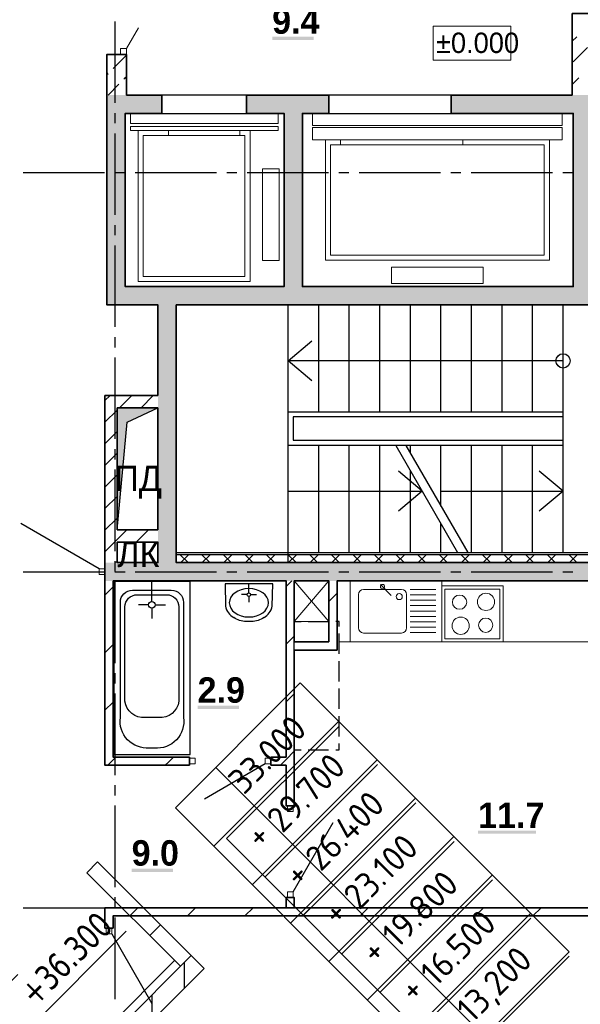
# Model space of a CAD drawing. Header units: millimetres. Extents: x 259029 to 2494469, y -731578 to -57567.
# Tile 188 of 252: x 468628 to 474135, y -585595 to -575927. Entities that reach past the tile are written whole.
import ezdxf
from ezdxf import colors
from ezdxf.entities.mleader import LeaderData, LeaderLine
from ezdxf.math import Vec2, Vec3

# ---------------------------------------------------------------- set-up
doc = ezdxf.new("R2010")
doc.units = ezdxf.units.MM
doc.layers.get('Defpoints').update_dxf_attribs({"color": 140})
for name, color, linetype in [('PDF _Геометрия', 7, 'Continuous'), ('PDF _Сплошная заливка', 7, 'Continuous'), ('PDF _Текст', 7, 'Continuous')]:
    doc.layers.add(name, color=color, linetype=linetype)
for name, color, linetype, lineweight in [('RAZMER', 100, 'Continuous', 15), ('Standard', 7, 'Continuous', 25), ('АС-Таблицы', 7, 'Continuous', 20), ('Выноски', 20, 'Continuous', 20), ('Общий01', 7, 'Continuous', 13), ('РАЗРЕЗЫ', 10, 'Continuous', 60), ('Символы 0.20', 1, 'Continuous', 20), ('Стена', 7, 'Continuous', 50), ('Стена_ бетон несущ.', 253, 'Continuous', 70)]:
    doc.layers.add(name, color=color, linetype=linetype, lineweight=lineweight)
doc.styles.add('PDF Century Gothic', font='GOTHIC.TTF')
doc.styles.add('PDF Century Gothic Bold', font='GOTHICB.TTF')
doc.styles.add('TAHOMA', font='tahoma.ttf')
doc.styles.add('ГОСТ', font='GOST_Common.ttf')

# ---------------------------------------------------------------- blocks, each defined once
blk = doc.blocks.new('_None')
blk = doc.blocks.new('*T399')
at = {"layer": 'Defpoints', "color": 8, "linetype": 'ByBlock', "lineweight": 0, "transparency": 16777216}
for p, q in [((0, 0), (1734.3, 0)), ((0, 0), (0, -3733.3)), ((561.2, 0), (561.2, -3733.3)), ((1734.3, 0), (1734.3, -3733.3)), ((0, -533.3), (1734.3, -533.3)), ((0, -1066.7), (1734.3, -1066.7)), ((0, -1600), (1734.3, -1600)), ((0, -2133.3), (1734.3, -2133.3)), ((0, -2666.7), (1734.3, -2666.7)), ((0, -3200), (1734.3, -3200)), ((0, -3733.3), (1734.3, -3733.3))]:
    blk.add_line(p, q, dxfattribs=at)
at = {"layer": 'АС-Таблицы', "color": 0, "transparency": 16777216, "char_height": 250, "style": 'ГОСТ'}
for s, insert, width, attachment_point in [('33.000', (561.2, -266.7), 1173.087, 4), ('+', (461.2, -633.3), 361.223, 3), ('29.700', (561.2, -800), 1173.087, 4), ('+', (461.2, -1166.7), 361.223, 3), ('26.400', (561.2, -1333.3), 1173.087, 4), ('+', (461.2, -1700), 361.223, 3), ('23.100', (561.2, -1866.7), 1173.087, 4), ('+', (461.2, -2233.3), 361.223, 3), ('19.800', (561.2, -2400), 1173.087, 4), ('16.500', (561.2, -2933.3), 1173.087, 4), ('+', (461.2, -2766.7), 361.223, 3), ('+', (461.2, -3300), 361.223, 3), ('13,200', (561.2, -3466.7), 1173.087, 4)]:
    blk.add_mtext(s, dxfattribs=dict(at, insert=insert, width=width, attachment_point=attachment_point))
blk = doc.blocks.new('ааапп')
at = {"layer": 'Standard', "linetype": 'Continuous', "lineweight": 13}
h = blk.add_hatch(dxfattribs=at)
h.set_pattern_fill('____', scale=450, style=0, pattern_type=2)
h.set_pattern_definition([(0, (605613.3, -619424.9), (450, 450), [450, -450]), (90, (605613.3, -619424.9), (-450, 450), [450, -450])])
h.paths.add_polyline_path([(616980, -571339), (617130, -571339), (617130, -570039), (616980, -570039)], flags=0)
at = {"layer": 'Стена_ бетон несущ.', "linetype": 'Continuous', "lineweight": 25}
h = blk.add_hatch(dxfattribs=at)
h.set_pattern_fill('ANSI35', scale=100, style=0)
h.set_pattern_definition([(45, (-212898.2, -241674), (-449.0128, 449.0128), []), (45, (-212449.2, -241674), (-449.0128, 449.0128), [793.75, -158.75, 0, -158.75])])
h.paths.add_polyline_path([(615230, -571339), (615230, -571519), (617130, -571519), (617130, -571339)])
at = {"layer": 'RAZMER', "color": 30, "ltscale": 100}
for p, q in [((618186.8, -574114.3, 0), (618186.8, -570773.2, 0)), ((618186.8, -570773.2, 0), (619749.3, -570773.2, 0)), ((618186.8, -571306.6, 0), (619749.3, -571306.6, 0)), ((618186.8, -571839.9, 0), (619749.3, -571839.9, 0)), ((618186.8, -572373.2, 0), (619749.3, -572373.2, 0)), ((618186.8, -572906.6, 0), (619749.3, -572906.6, 0)), ((618186.8, -573439.9, 0), (619749.3, -573439.9, 0)), ((618186.8, -573968, 0), (619749.3, -573968, 0))]:
    blk.add_line(p, q, dxfattribs=at)
at = {"layer": 'Standard', "color": 7, "linetype": 'Continuous', "lineweight": 25}
blk.add_line((615488.6, -570719), (616848.6, -570719), dxfattribs=at)
at = {"layer": 'Общий01', "color": 7, "linetype": 'Continuous', "lineweight": 25}
for p, q in [((615360, -571259), (616980, -571259)), ((613975.4, -571339), (617130, -571339)), ((613730, -571519), (617130, -571519))]:
    blk.add_line(p, q, dxfattribs=at)
at = {"layer": 'Стена', "color": 34, "linetype": 'Continuous', "lineweight": 25}
for p, q in [((616980, -570039), (617130, -570039)), ((616980, -570039), (616980, -571339)), ((617130, -571339), (617130, -570039))]:
    blk.add_line(p, q, dxfattribs=at)
at = {"layer": 'Стена_ бетон несущ.', "color": 7, "linetype": 'Continuous', "lineweight": 25}
blk.add_line((617130, -571339), (617130, -571519), dxfattribs=at)
blk.add_blockref('*T399', (618045.5, -570204.3, 0))
at = {"layer": 'Standard', "color": 7, "linetype": 'Continuous', "lineweight": 25, "insert": (615688.6, -570619), "char_height": 250, "width": 1028.162, "attachment_point": 7, "style": 'TAHOMA'}
blk.add_mtext('{\\W0.86;+36.300}', dxfattribs=at)
at = {"layer": 'Символы 0.20'}
ml = blk.add_multileader_mtext('Standard', dxfattribs=at)
ml.set_content('7(л.6)', color=256, style='ГОСТ')
ml.set_leader_properties(color=256, linetype='ByLayer', lineweight=-1)
ml.set_arrow_properties(name='NONE')
ml.build(insert=Vec2(0, 0))
ml.multileader.update_dxf_attribs({"text_left_attachment_type": 6, "text_right_attachment_type": 6, "dogleg_length": 0.25, "arrow_head_size": 200, "scale": 100})
ctx = ml.context
ctx.base_point, ctx.scale, ctx.char_height, ctx.arrow_head_size, ctx.landing_gap_size, ctx.plane_origin = Vec3(614110.1, -566038.8), 100, 250, 200, 25, Vec3(615324.2, -568173.2)
ctx.left_attachment, ctx.right_attachment = 6, 6
notes = []
notes.append((ctx, [(0, (1, 1, 0), (614085.1, -566038.8), (1, 0), 25, [(0, [(614013.3, -566718.2)], 0, [])])]))
ctx.mtext.insert, ctx.mtext.width, ctx.mtext.flow_direction = Vec3(614135.1, -565738.8), 792.21, 5
ml = blk.add_multileader_mtext('Standard', dxfattribs=at)
ml.set_content('9(л.9)', color=256, style='ГОСТ')
ml.set_leader_properties(color=256, linetype='ByLayer', lineweight=-1)
ml.set_arrow_properties(name='NONE')
ml.build(insert=Vec2(0, 0))
ml.multileader.update_dxf_attribs({"text_left_attachment_type": 6, "text_right_attachment_type": 6, "dogleg_length": 0.25, "arrow_head_size": 200, "scale": 100})
ctx = ml.context
ctx.base_point, ctx.scale, ctx.char_height, ctx.arrow_head_size, ctx.landing_gap_size, ctx.plane_origin = Vec3(612576, -566882.5), 100, 250, 200, 25, Vec3(613790.1, -569016.9)
ctx.left_attachment, ctx.right_attachment = 6, 6
notes.append((ctx, [(0, (1, 1, 0), (612551, -566882.5), (1, 0), 25, [(0, [(612479.2, -567561.9)], 0, [])])]))
ctx.mtext.insert, ctx.mtext.width, ctx.mtext.flow_direction = Vec3(612601, -566582.5), 792.21, 5
ml = blk.add_multileader_mtext('Standard', dxfattribs=at)
ml.set_content('9(л.9)', color=256, style='ГОСТ')
ml.set_leader_properties(color=256, linetype='ByLayer', lineweight=-1)
ml.set_arrow_properties(name='NONE')
ml.build(insert=Vec2(0, 0))
ml.multileader.update_dxf_attribs({"text_left_attachment_type": 6, "text_right_attachment_type": 6, "dogleg_length": 0.25, "arrow_head_size": 200, "scale": 100})
ctx = ml.context
ctx.base_point, ctx.scale, ctx.char_height, ctx.arrow_head_size, ctx.landing_gap_size, ctx.plane_origin = Vec3(613380, -569466.9), 100, 250, 200, 25, Vec3(611024.5, -571187.9)
ctx.left_attachment, ctx.right_attachment = 6, 6
notes.append((ctx, [(1, (1, 1, 0), (613355, -569466.9), (1, 0), 25, [(0, [(612832.1, -569802.7)], 0, [])])]))
ctx.mtext.insert, ctx.mtext.width, ctx.mtext.flow_direction = Vec3(613405, -569166.9), 792.21, 5
ml = blk.add_multileader_mtext('Standard', dxfattribs=at)
ml.set_content('по7(л.6)', color=256, style='ГОСТ')
ml.set_leader_properties(color=256, linetype='ByLayer', lineweight=-1)
ml.set_arrow_properties(name='NONE')
ml.build(insert=Vec2(0, 0))
ml.multileader.update_dxf_attribs({"text_left_attachment_type": 6, "text_right_attachment_type": 6, "dogleg_length": 0.25, "arrow_head_size": 200, "scale": 100})
ctx = ml.context
ctx.base_point, ctx.scale, ctx.char_height, ctx.arrow_head_size, ctx.landing_gap_size, ctx.plane_origin = Vec3(609782.7, -570717.4), 100, 250, 200, 25, Vec3(612513.4, -570395.2)
ctx.left_attachment, ctx.right_attachment = 6, 6
notes.append((ctx, [(1, (1, 1, 0), (610957.7, -570717.4), (-1, 0), 25, [(0, [(611147.2, -569654.4)], 0, [])])]))
ctx.mtext.insert, ctx.mtext.width, ctx.mtext.defined_height, ctx.mtext.flow_direction = Vec3(609807.7, -570417.4), 1094.387, 742.8, 5
ml = blk.add_multileader_mtext('Standard', dxfattribs=at)
ml.set_content('по 8 2(л.6)', color=256, style='ГОСТ')
ml.set_leader_properties(color=256, linetype='ByLayer', lineweight=-1)
ml.set_arrow_properties(name='NONE')
ml.build(insert=Vec2(0, 0))
ml.multileader.update_dxf_attribs({"text_left_attachment_type": 6, "text_right_attachment_type": 6, "dogleg_length": 0.25, "arrow_head_size": 200, "scale": 100})
ctx = ml.context
ctx.base_point, ctx.scale, ctx.char_height, ctx.arrow_head_size, ctx.landing_gap_size, ctx.plane_origin = Vec3(614087, -570266.1), 100, 250, 200, 25, Vec3(615301.2, -572400.6)
ctx.left_attachment, ctx.right_attachment = 6, 6
notes.append((ctx, [(0, (1, 1, 0), (614062, -570266.1), (1, 0), 25, [(0, [(613990.2, -570945.5)], 0, [])])]))
ctx.mtext.insert, ctx.mtext.width, ctx.mtext.flow_direction = Vec3(614112, -569966.1), 792.21, 5
ml = blk.add_multileader_mtext('Standard', dxfattribs=at)
ml.set_content('4(л.6)', color=256, style='ГОСТ')
ml.set_leader_properties(color=256, linetype='ByLayer', lineweight=-1)
ml.set_arrow_properties(name='NONE')
ml.build(insert=Vec2(0, 0))
ml.multileader.update_dxf_attribs({"text_left_attachment_type": 6, "text_right_attachment_type": 6, "dogleg_length": 0.25, "arrow_head_size": 200, "scale": 100})
ctx = ml.context
ctx.base_point, ctx.scale, ctx.char_height, ctx.arrow_head_size, ctx.landing_gap_size, ctx.plane_origin = Vec3(611257.3, -571855.8), 100, 250, 200, 25, Vec3(612471.5, -574008.5)
ctx.left_attachment, ctx.right_attachment = 6, 6
notes.append((ctx, [(0, (1, 1, 0), (611232.3, -571855.8), (1, 0), 25, [(0, [(611050.1, -572508.2)], 0, [])])]))
ctx.mtext.insert, ctx.mtext.width, ctx.mtext.defined_height, ctx.mtext.flow_direction = Vec3(611282.3, -571555.8), 1018.139, 759.8, 5
ml = blk.add_multileader_mtext('Standard', dxfattribs=at)
ml.set_content('2(л.6)', color=256, style='ГОСТ')
ml.set_leader_properties(color=256, linetype='ByLayer', lineweight=-1)
ml.set_arrow_properties(name='NONE')
ml.build(insert=Vec2(0, 0))
ml.multileader.update_dxf_attribs({"text_left_attachment_type": 6, "text_right_attachment_type": 6, "dogleg_length": 0.25, "arrow_head_size": 200, "scale": 100})
ctx = ml.context
ctx.base_point, ctx.scale, ctx.char_height, ctx.arrow_head_size, ctx.landing_gap_size, ctx.plane_origin = Vec3(614145.2, -573671), 100, 250, 200, 25, Vec3(615359.3, -575805.5)
ctx.left_attachment, ctx.right_attachment = 6, 6
notes.append((ctx, [(0, (1, 1, 0), (614120.2, -573671), (1, 0), 25, [(0, [(614048.4, -574350.4)], 0, [])])]))
ctx.mtext.insert, ctx.mtext.width, ctx.mtext.flow_direction = Vec3(614170.2, -573371), 792.21, 5
ml = blk.add_multileader_mtext('Standard', dxfattribs=at)
ml.set_content('4(л.6)', color=256, style='ГОСТ')
ml.set_leader_properties(color=256, linetype='ByLayer', lineweight=-1)
ml.set_arrow_properties(name='NONE')
ml.build(insert=Vec2(0, 0))
ml.multileader.update_dxf_attribs({"text_left_attachment_type": 6, "text_right_attachment_type": 6, "dogleg_length": 0.25, "arrow_head_size": 200, "scale": 100})
ctx = ml.context
ctx.base_point, ctx.scale, ctx.char_height, ctx.arrow_head_size, ctx.landing_gap_size, ctx.plane_origin = Vec3(611257.3, -575385.8), 100, 250, 200, 25, Vec3(612471.5, -577538.5)
ctx.left_attachment, ctx.right_attachment = 6, 6
notes.append((ctx, [(0, (1, 1, 0), (611232.3, -575385.8), (1, 0), 25, [(0, [(611050.1, -576038.2)], 0, [])])]))
ctx.mtext.insert, ctx.mtext.width, ctx.mtext.defined_height, ctx.mtext.flow_direction = Vec3(611282.3, -575085.8), 1018.139, 759.8, 5
ml = blk.add_multileader_mtext('Standard', dxfattribs=at)
ml.set_content('2(л.6)', color=256, style='ГОСТ')
ml.set_leader_properties(color=256, linetype='ByLayer', lineweight=-1)
ml.set_arrow_properties(name='NONE')
ml.build(insert=Vec2(0, 0))
ml.multileader.update_dxf_attribs({"text_left_attachment_type": 6, "text_right_attachment_type": 6, "dogleg_length": 0.25, "arrow_head_size": 200, "scale": 100})
ctx = ml.context
ctx.base_point, ctx.scale, ctx.char_height, ctx.arrow_head_size, ctx.landing_gap_size, ctx.plane_origin = Vec3(614118.4, -576974.3), 100, 250, 200, 25, Vec3(615332.5, -579108.8)
ctx.left_attachment, ctx.right_attachment = 6, 6
notes.append((ctx, [(0, (1, 1, 0), (614093.4, -576974.3), (1, 0), 25, [(0, [(614021.6, -577653.7)], 0, [])])]))
ctx.mtext.insert, ctx.mtext.width, ctx.mtext.flow_direction = Vec3(614143.4, -576674.3), 792.21, 5
ml = blk.add_multileader_mtext('Standard', dxfattribs=at)
ml.set_content('4(л.6)', color=256, style='ГОСТ')
ml.set_leader_properties(color=256, linetype='ByLayer', lineweight=-1)
ml.set_arrow_properties(name='NONE')
ml.build(insert=Vec2(0, 0))
ml.multileader.update_dxf_attribs({"text_left_attachment_type": 6, "text_right_attachment_type": 6, "dogleg_length": 0.25, "arrow_head_size": 200, "scale": 100})
ctx = ml.context
ctx.base_point, ctx.scale, ctx.char_height, ctx.arrow_head_size, ctx.landing_gap_size, ctx.plane_origin = Vec3(611257.3, -581853.8), 100, 250, 200, 25, Vec3(612471.5, -584006.4)
ctx.left_attachment, ctx.right_attachment = 6, 6
notes.append((ctx, [(0, (1, 1, 0), (611232.3, -581853.8), (1, 0), 25, [(0, [(611050.1, -582506.1)], 0, [])])]))
ctx.mtext.insert, ctx.mtext.width, ctx.mtext.defined_height, ctx.mtext.flow_direction = Vec3(611282.3, -581553.8), 1018.139, 759.8, 5
for ctx, leaders in notes:
    for number, flags, end, landing, length, lines in leaders:
        leader = LeaderData()
        leader.index, (leader.has_last_leader_line, leader.has_dogleg_vector, leader.attachment_direction) = number, flags
        leader.last_leader_point, leader.dogleg_vector, leader.dogleg_length = Vec3(end), Vec3(landing), length
        for number, points, colour, breaks in lines:
            line = LeaderLine()
            line.index, line.vertices, line.color, line.breaks = number, Vec3.list(points), colors.encode_raw_color(colour), breaks
            leader.lines.append(line)
        ctx.leaders.append(leader)

msp = doc.modelspace()

# ---------------------------------------------------------------- hatches: boundary and pattern name
at = {"layer": 'PDF _Сплошная заливка', "true_color": 0xf1f1f1, "transparency": 33554559}
msp.add_hatch(color=7, dxfattribs=at).paths.add_polyline_path([(477085.7, -581257.5), (469465.7, -581257.5), (469465.7, -581437.5), (471665.7, -581437.5), (471665.7, -581437.3), (471745.7, -581437.3), (471745.7, -581437.5), (477085.7, -581437.5)])

# ---------------------------------------------------------------- linework, layer by layer
at = {"layer": 'PDF _Геометрия', "color": 191, "lineweight": 35, "true_color": 0xc8aaf2}
for points in [[(474055.7, -576667.6), (474055.7, -575867.6), (474189.7, -575867.6), (474245.7, -575867.6), (474245.7, -576157.6)], [(474055.7, -576138.4), (474099.6, -576094.5)], [(474064.2, -576342), (474205.6, -576200.6)], [(469485.7, -576667.6), (469485.7, -576267.6), (469619.7, -576267.6), (469675.7, -576267.6), (469675.7, -576667.6)], [(469545.8, -576405.7), (469643.9, -576307.5), (469675.7, -576275.7)], [(469485.7, -576465.7), (469496.3, -576455.2)], [(469651.8, -576511.7), (469661.2, -576502.4), (469675.7, -576487.9)], [(474055.7, -576562.6), (474120.8, -576497.6)], [(469496.1, -576667.5), (469602.4, -576561.2)]]:
    msp.add_lwpolyline(points, dxfattribs=at)
at = {"layer": 'PDF _Геометрия', "lineweight": 25}
for points in [[(469565.7, -576744.4), (469565.7, -575944.4)], [(470855.7, -576667.6), (470025.7, -576667.6)], [(472865.7, -576667.6), (471665.7, -576667.6)], [(469565.7, -576944.4), (469565.7, -576844.4)], [(470025.7, -576847.6), (470855.7, -576847.6)], [(471665.7, -576847.6), (472865.7, -576847.6)], [(469565.7, -577844.4), (469565.7, -577044.4)], [(468662.7, -577427.5), (469462.7, -577427.5)], [(469562.7, -577427.5), (469662.7, -577427.5)], [(469762.7, -577427.5), (470562.7, -577427.5)], [(470662.7, -577427.5), (470762.7, -577427.5)], [(470862.7, -577427.5), (471662.7, -577427.5)], [(471762.7, -577427.5), (471862.7, -577427.5)], [(471962.7, -577427.5), (472762.7, -577427.5)], [(472862.7, -577427.5), (472962.7, -577427.5)], [(473062.7, -577427.5), (473862.7, -577427.5)], [(473962.7, -577427.5), (474062.7, -577427.5)], [(469565.7, -578044.4), (469565.7, -577944.4)], [(469565.7, -578944.4), (469565.7, -578144.4)], [(471265.7, -581257.5), (471265.7, -578727.5)], [(471265.7, -581257.5), (471265.7, -578727.5)], [(471565.7, -579777.5), (471565.7, -578727.5)], [(471865.7, -579777.5), (471865.7, -578727.5)], [(472165.7, -579777.5), (472165.7, -578727.5)], [(472465.7, -579777.5), (472465.7, -578727.5)], [(472765.7, -579777.5), (472765.7, -578727.5)], [(473065.7, -579777.5), (473065.7, -578727.5)], [(473365.7, -579777.5), (473365.7, -578727.5)], [(473665.7, -579777.5), (473665.7, -578727.5)], [(473965.7, -581157.5), (473965.7, -578727.5)], [(469565.7, -579144.4), (469565.7, -579044.4)], [(471499.4, -579473.5), (471265.7, -579277.5), (471499.4, -579081.5)], [(469565.7, -580044.4), (469565.7, -579244.4)], [(473965.7, -579277.5), (471265.7, -579277.5)], [(469585.7, -580937.5), (469585.7, -579737.5), (469985.7, -579737.5), (469985.7, -580937.5), (469585.7, -580937.5), (469685.3, -579880), (469985.7, -579737.5)], [(471265.7, -579777.5), (473965.7, -579777.5)], [(473965.7, -579827.5), (471315.7, -579827.5), (471315.7, -580057.5), (473965.7, -580057.5)], [(469565.7, -580244.4), (469565.7, -580144.4)], [(473965.7, -580107.5), (471265.7, -580107.5)], [(471565.7, -581157.5), (471565.7, -580107.5)], [(471865.7, -581157.5), (471865.7, -580107.5)], [(472165.7, -581157.5), (472165.7, -580107.5)], [(472322.3, -580107.5), (472928.5, -581157.5)], [(472422.3, -580107.5), (473028.5, -581157.5)], [(472465.7, -580182.8), (472465.7, -580107.5)], [(472765.7, -580702.4), (472765.7, -580107.5)], [(473065.7, -581157.5), (473065.7, -580107.5)], [(473365.7, -581157.5), (473365.7, -580107.5)], [(473665.7, -581157.5), (473665.7, -580107.5)], [(469565.7, -581144.4), (469565.7, -580344.4)], [(471265.7, -580557.5), (472582.1, -580557.5), (472348.5, -580361.5)], [(472465.7, -581157.5), (472465.7, -580356)], [(472765.7, -580557.5), (473965.7, -580557.5), (473732.1, -580361.5)], [(472582.1, -580557.5), (472348.5, -580753.5)], [(473965.7, -580557.5), (473732.1, -580753.5)], [(469409.7, -581319.6), (468640.7, -580875.6)], [(472765.7, -581157.5), (472765.7, -580875.6)], [(469565.7, -581344.4), (469565.7, -581244.4)], [(470165.7, -581157.5), (476835.7, -581157.5)], [(470165.7, -581177.5), (476835.7, -581177.5)], [(468662.7, -581347.5), (469462.7, -581347.5)], [(469562.7, -581347.5), (469662.7, -581347.5)], [(469762.7, -581347.5), (470562.7, -581347.5)], [(470662.7, -581347.5), (470762.7, -581347.5)], [(470862.7, -581347.5), (471662.7, -581347.5)], [(471762.7, -581347.5), (471862.7, -581347.5)], [(471962.7, -581347.5), (472762.7, -581347.5)], [(472862.7, -581347.5), (472962.7, -581347.5)], [(473062.7, -581347.5), (473862.7, -581347.5)], [(473962.7, -581347.5), (474062.7, -581347.5)], [(469565.7, -582244.4), (469565.7, -581444.4)], [(469926.9, -581641.6), (469926.9, -581443.6)], [(471109.6, -581686), (471113.1, -581465.4), (470645.3, -581465.4), (470648.7, -581686)], [(470879.2, -581555.4), (470879.2, -581465.4)], [(470862, -581572.6), (470805.3, -581572.6)], [(470879.2, -581589.8), (470879.2, -581646.5)], [(470896.4, -581572.6), (470953.1, -581572.6)], [(469894.9, -581673.6), (469794.9, -581673.6)], [(469926.9, -581705.6), (469926.9, -581805.6)], [(469958.9, -581673.6), (470058.9, -581673.6)], [(471325.7, -581884.4), (471325.7, -581837.5), (471392.7, -581837.5)], [(471462.7, -581837.5), (471662.7, -581837.5)], [(471765.7, -581884.4), (471765.7, -581837.5), (471732.7, -581837.5)], [(471325.7, -582154.4), (471325.7, -581954.4)], [(471765.7, -582154.4), (471765.7, -581954.4)], [(471325.7, -582424.4), (471325.7, -582224.4)], [(471765.7, -582424.4), (471765.7, -582224.4)], [(469565.7, -582444.4), (469565.7, -582344.4)], [(471325.7, -582694.4), (471325.7, -582494.4)], [(471765.7, -582694.4), (471765.7, -582494.4)], [(469565.7, -583344.4), (469565.7, -582544.4)], [(471325.7, -582964.4), (471325.7, -582764.4)], [(471765.7, -582964.4), (471765.7, -582764.4)], [(471325.7, -583034.4), (471325.7, -583097.5), (471392.7, -583097.5)], [(471732.7, -583097.5), (471765.7, -583097.5), (471765.7, -583034.4)], [(471462.7, -583097.5), (471662.7, -583097.5)], [(471039.7, -583235.6), (470443.9, -583579.6)], [(469565.7, -583544.4), (469565.7, -583444.4)], [(469565.7, -584444.4), (469565.7, -583644.4)], [(471313.7, -584491.6), (471707.7, -583809.2)], [(469565.7, -584644.4), (469565.7, -584544.4)], [(468662.7, -584647.5), (469462.7, -584647.5)], [(469562.7, -584647.5), (469662.7, -584647.5)], [(469762.7, -584647.5), (470562.7, -584647.5)], [(470662.7, -584647.5), (470762.7, -584647.5)], [(470862.7, -584647.5), (471662.7, -584647.5)], [(471762.7, -584647.5), (471862.7, -584647.5)], [(471962.7, -584647.5), (472762.7, -584647.5)], [(472862.7, -584647.5), (472962.7, -584647.5)], [(473062.7, -584647.5), (473862.7, -584647.5)], [(473962.7, -584647.5), (474062.7, -584647.5)], [(469565.7, -585544.4), (469565.7, -584744.4)], [(469533.7, -584903.6), (469927.7, -585586)]]:
    msp.add_lwpolyline(points, dxfattribs=at)
at = {"layer": 'PDF _Геометрия', "lineweight": 13}
for points in [[(469675.7, -576211.6), (469794.5, -576006)], [(471165.7, -576847.5), (471165.7, -576947.5), (469715.7, -576947.5), (469715.7, -576847.5)], [(471505.7, -576847.5), (471505.7, -576967.5), (473955.7, -576967.5), (473955.7, -576847.5)], [(469790.7, -577014.5), (469790.7, -578498.5), (470890.7, -578498.5), (470890.7, -577014.5)], [(470090.7, -577014.5), (470090.7, -577064.5)], [(470790.7, -577014.5), (470790.7, -577064.5)], [(471780.7, -577155.5), (471780.7, -577105.5)], [(472980.7, -577155.5), (472980.7, -577105.5)], [(471014.7, -577392.5), (471014.7, -578292.5), (471176.7, -578292.5), (471176.7, -577392.5), (471014.7, -577392.5)], [(470282.2, -581257.5), (470202.2, -581177.5)], [(470209.4, -581257.5), (470289.4, -581177.5)], [(470494.4, -581257.5), (470414.4, -581177.5)], [(470421.5, -581257.5), (470501.5, -581177.5)], [(470706.5, -581257.5), (470626.5, -581177.5)], [(470633.7, -581257.5), (470713.7, -581177.5)], [(470918.6, -581257.5), (470838.6, -581177.5)], [(470845.8, -581257.5), (470925.8, -581177.5)], [(471130.8, -581257.5), (471050.8, -581177.5)], [(471057.9, -581257.5), (471137.9, -581177.5)], [(471342.9, -581257.5), (471262.9, -581177.5)], [(471270.1, -581257.5), (471350.1, -581177.5)], [(471555, -581257.5), (471475, -581177.5)], [(471482.2, -581257.5), (471562.2, -581177.5)], [(471767.2, -581257.5), (471687.2, -581177.5)], [(471694.3, -581257.5), (471774.3, -581177.5)], [(471979.3, -581257.5), (471899.3, -581177.5)], [(471906.5, -581257.5), (471986.5, -581177.5)], [(472191.4, -581257.5), (472111.4, -581177.5)], [(472118.6, -581257.5), (472198.6, -581177.5)], [(472403.6, -581257.5), (472323.6, -581177.5)], [(472330.7, -581257.5), (472410.7, -581177.5)], [(472615.7, -581257.5), (472535.7, -581177.5)], [(472542.9, -581257.5), (472622.9, -581177.5)], [(472827.8, -581257.5), (472747.8, -581177.5)], [(472755, -581257.5), (472835, -581177.5)], [(473040, -581257.5), (472960, -581177.5)], [(472967.1, -581257.5), (473047.1, -581177.5)], [(473252.1, -581257.5), (473172.1, -581177.5)], [(473179.2, -581257.5), (473259.2, -581177.5)], [(473464.2, -581257.5), (473384.2, -581177.5)], [(473391.4, -581257.5), (473471.4, -581177.5)], [(473676.4, -581257.5), (473596.4, -581177.5)], [(473603.5, -581257.5), (473683.5, -581177.5)], [(473888.5, -581257.5), (473808.5, -581177.5)], [(473815.6, -581257.5), (473895.6, -581177.5)], [(474100.6, -581257.5), (474020.6, -581177.5)], [(474027.8, -581257.5), (474107.8, -581177.5)], [(472171.4, -581472.9), (472278.4, -581580)], [(472463.3, -581522.1), (472715.7, -581522.1)], [(472775.7, -581487.5), (472775.7, -582037.5)], [(472775.7, -581487.5), (473375.7, -581487.5), (473375.7, -582037.5), (472775.7, -582037.5)], [(472463.3, -581575), (472715.7, -581575)], [(472463.3, -581628), (472715.7, -581628)], [(472463.3, -581680.9), (472715.7, -581680.9)], [(472463.3, -581733.9), (472715.7, -581733.9)], [(472463.3, -581786.8), (472715.7, -581786.8)], [(472463.3, -581839.8), (472715.7, -581839.8)], [(472463.3, -581892.7), (472715.7, -581892.7)], [(472463.3, -581945.7), (472715.7, -581945.7)], [(471765.7, -582037.5), (475065.7, -582037.5)]]:
    msp.add_lwpolyline(points, dxfattribs=at)
at = {"layer": 'PDF _Геометрия', "lineweight": 18}
for points in [[(472689.5, -576325.5), (473451.1, -576325.5), (473451.1, -575992.2), (472689.5, -575992.2)], [(471325.7, -581837.5), (471325.7, -581437.5), (471665.7, -581437.5), (471665.7, -581837.5)]]:
    msp.add_lwpolyline(points, close=True, dxfattribs=at)
at = {"layer": 'PDF _Геометрия', "lineweight": 13}
for points in [[(469675.7, -576211.5), (469675.7, -576267.5), (469619.7, -576267.5), (469619.7, -576211.5)], [(471165.7, -576977.5), (471165.7, -577014.5), (469715.7, -577014.5), (469715.7, -576977.5)], [(473955.7, -576985.5), (473955.7, -577105.5), (471505.7, -577105.5), (471505.7, -576985.5)], [(470840.7, -578448.5), (470840.7, -577064.5), (469840.7, -577064.5), (469840.7, -578448.5)], [(473830.7, -578289.5), (473830.7, -577105.5), (471630.7, -577105.5), (471630.7, -578289.5)], [(471680.7, -577155.5), (471680.7, -578239.5), (473780.7, -578239.5), (473780.7, -577155.5)], [(472280.7, -578357.5), (472280.7, -578517.5), (473180.7, -578517.5), (473180.7, -578357.5)], [(469409.7, -581319.6), (469465.7, -581319.6), (469465.7, -581375.6), (469409.7, -581375.6)], [(472775.7, -581437.5), (471875.7, -581437.5), (471875.7, -582037.5), (472775.7, -582037.5)], [(473345.7, -581517.5), (473345.7, -582007.5), (472805.7, -582007.5), (472805.7, -581517.5)], [(470351.7, -583235.6), (470295.7, -583235.6), (470295.7, -583179.6), (470351.7, -583179.6)], [(471095.7, -583235.6), (471039.7, -583235.6), (471039.7, -583179.6), (471095.7, -583179.6)], [(471313.7, -583703.6), (471313.7, -583647.6), (471257.7, -583647.6), (471257.7, -583703.6)], [(471313.7, -584547.6), (471313.7, -584491.6), (471257.7, -584491.6), (471257.7, -584547.6)], [(469533.7, -584903.6), (469533.7, -584847.6), (469477.7, -584847.6), (469477.7, -584903.6)]]:
    msp.add_lwpolyline(points, close=True, dxfattribs=at)
at = {"layer": 'PDF _Геометрия', "lineweight": 35}
for points in [[(469485.7, -576667.6), (469485.7, -576847.6), (469485.7, -578547.6), (469485.7, -578727.6), (469985.7, -578727.6), (469985.7, -579617.6)], [(469675.7, -576667.6), (470025.7, -576667.6), (470025.7, -576847.6), (469665.7, -576847.6), (469665.7, -578547.6), (471225.7, -578547.6), (471225.7, -576847.6), (470855.7, -576847.6), (470855.7, -576667.6), (471665.7, -576667.6), (471665.7, -576847.6), (471405.7, -576847.6), (471405.7, -578547.6), (474065.7, -578547.6), (474065.7, -576847.6), (472865.7, -576847.6), (472865.7, -576667.6), (474055.7, -576667.6)], [(476835.7, -581257.6), (470165.7, -581257.6), (470165.7, -578727.6), (476835.7, -578727.6)], [(469985.7, -579737.6), (469985.7, -580937.6)], [(469985.7, -581057.6), (469985.7, -581257.6), (469585.7, -581257.6)], [(469465.7, -581257.6), (469465.7, -581437.6)], [(469465.7, -581437.6), (469465.7, -581442.6), (469465.7, -583167.6), (469465.7, -583247.6), (470295.7, -583247.6)], [(470295.7, -583167.6), (469545.7, -583167.6), (469545.7, -581437.6)], [(469545.7, -581437.6), (471245.7, -581437.6), (471245.7, -583167.6)], [(471245.7, -581493.9), (471302.2, -581437.5)], [(475065.7, -581437.6), (471745.7, -581437.6), (471745.7, -582117.6), (471665.7, -582117.6), (471325.7, -582117.6), (471325.7, -583647.6), (471245.7, -583647.6), (471245.7, -583247.6)], [(469465.7, -581576.9), (469545.7, -581496.9)], [(471665.7, -581639.6), (471745.7, -581559.6)], [(471245.7, -582059.6), (471325.7, -581979.6)], [(469465.7, -582142.6), (469545.7, -582062.6)], [(471245.7, -582625.3), (471325.7, -582545.3)], [(469465.7, -582708.3), (469545.7, -582628.3)], [(469493.6, -583246.1), (469572.2, -583167.5)], [(470057.9, -583247.5), (470088.4, -583216.9), (470137.9, -583167.5)], [(470295.7, -583167.6), (470295.7, -583247.6)], [(471095.7, -583247.6), (471095.7, -583167.6)], [(471245.7, -583167.6), (471095.7, -583167.6)], [(471189.2, -583247.5), (471245.7, -583191), (471325.7, -583111)], [(471095.7, -583247.6), (471245.7, -583247.6)], [(475065.7, -584647.6), (471825.7, -584647.6), (471745.7, -584647.6), (469545.7, -584647.6), (469465.7, -584647.6), (469465.7, -584847.6)], [(469709.2, -584727.5), (469789.2, -584647.5)], [(470274.9, -584727.5), (470354.9, -584647.5)], [(470840.6, -584727.5), (470920.6, -584647.5)], [(471406.3, -584727.5), (471486.3, -584647.5)], [(471972, -584727.5), (472052, -584647.5)], [(472537.7, -584727.5), (472617.7, -584647.5)], [(473103.4, -584727.5), (473183.4, -584647.5)], [(473669, -584727.5), (473749, -584647.5)], [(469545.7, -584847.6), (469545.7, -584727.6), (475065.7, -584727.6)], [(469545.7, -584847.6), (469465.7, -584847.6)]]:
    msp.add_lwpolyline(points, dxfattribs=at)
at = {"layer": 'PDF _Геометрия', "color": 45, "lineweight": 35, "true_color": 0xaa8232}
for points in [[(469465.7, -579667.7), (469515.9, -579617.5)], [(469585.7, -579617.6), (469465.7, -579617.6), (469465.7, -581252.6), (469465.7, -581257.6)], [(469985.7, -579617.6), (469585.7, -579617.6)], [(469608.1, -579737.5), (469728.1, -579617.5)], [(469820.2, -579737.5), (469940.2, -579617.5)], [(469465.7, -579879.8), (469585.7, -579759.8)], [(469585.7, -580937.6), (469585.7, -579737.6)], [(469585.7, -579737.6), (469985.7, -579737.6)], [(469465.7, -580092), (469585.7, -579972)], [(469465.7, -580304.1), (469585.7, -580184.1)], [(469465.7, -580516.2), (469585.7, -580396.2)], [(469465.7, -580728.4), (469585.7, -580608.4)], [(469465.7, -580940.5), (469585.7, -580820.5)], [(469585.7, -581032.6), (469680.9, -580937.5)], [(469985.7, -580937.6), (469585.7, -580937.6)], [(469773, -581057.5), (469893, -580937.5)], [(469465.7, -581152.6), (469585.7, -581032.6)], [(469585.7, -581257.6), (469585.7, -581057.6)], [(469585.7, -581057.6), (469985.7, -581057.6)], [(469573, -581257.5), (469585.7, -581244.8)]]:
    msp.add_lwpolyline(points, dxfattribs=at)
at = {"layer": 'PDF _Геометрия', "lineweight": 18}
for points in [[(471325.7, -581437.5), (471665.7, -581837.5)], [(471665.7, -581437.5), (471325.7, -581837.5)]]:
    msp.add_lwpolyline(points, dxfattribs=at)
at = {"layer": 'PDF _Геометрия', "lineweight": 35}
for points in [[(471665.7, -582037.6), (471325.7, -582037.6), (471325.7, -581437.6), (471665.7, -581437.6)], [(471325.7, -584647.6), (471245.7, -584647.6), (471245.7, -584547.6), (471325.7, -584547.6)]]:
    msp.add_lwpolyline(points, close=True, dxfattribs=at)
at = {"layer": 'PDF _Геометрия', "lineweight": 25}
msp.add_lwpolyline([(470301.9, -583143.6), (470301.9, -581443.6), (469551.9, -581443.6), (469551.9, -583143.6)], close=True, dxfattribs=at)
for points in [[(469616.9, -582778.6), (469616.9, -581648.6, -0.414211), (469736.9, -581528.6), (470116.9, -581528.6, -0.414211), (470236.9, -581648.6), (470236.9, -582778.6, -0.491274), (469951.9, -583078.6), (469901.9, -583078.6, -0.479929)], [(469781.9, -581573.6), (470071.9, -581573.6, -0.414211), (470191.9, -581693.6), (470191.9, -582618.6, -0.408196), (469992.5, -582777.9), (469978.9, -582778.3), (469965.4, -582778.6), (469951.9, -582778.6), (469901.9, -582778.6), (469888.4, -582778.6), (469874.9, -582778.3), (469861.2, -582777.9, -0.408205), (469661.9, -582618.6), (469661.9, -581693.6, -0.414211)]]:
    msp.add_lwpolyline(points, format="xyb", close=True, dxfattribs=at)
at = {"layer": 'PDF _Геометрия', "lineweight": 13}
msp.add_lwpolyline([(472378.6, -581949.6), (472006.5, -581949.6, -0.414208), (471956.5, -581899.6), (471956.5, -581572.1, -0.414208), (472006.5, -581522.1), (472378.6, -581522.1, -0.414208), (472428.6, -581572.1), (472428.6, -581899.6, -0.414208)], format="xyb", close=True, dxfattribs=at)
at = {"layer": 'PDF _Геометрия', "lineweight": 25}
msp.add_lwpolyline([(471028.1, -581797, -0.139091), (470905.4, -581836.5), (470853, -581836.5, -0.139091), (470730.2, -581797)], format="xyb", dxfattribs=at)
for centre, radius in [((473965.7, -579277.5), 70), ((470879.2, -581572.6), 17.2), ((469926.9, -581673.6), 32)]:
    msp.add_circle(centre, radius, dxfattribs=at)
at = {"layer": 'PDF _Геометрия', "lineweight": 13}
for centre, radius in [((472192.2, -581493.7), 20.7), ((472355.8, -581591.3), 30.1), ((472948.9, -581646.6), 70.1), ((473208.3, -581643.5), 84.8), ((472960, -581878.1), 84.8), ((473205.9, -581872.8), 70.1)]:
    msp.add_circle(centre, radius, dxfattribs=at)
at = {"layer": 'PDF _Геометрия', "lineweight": 25}
for points in [[(470879.2, -581513.9), (470773, -581513.9), (470687, -581576.2), (470687, -581652.9)], [(471071.4, -581652.9), (471071.4, -581576.2), (470985.3, -581513.9), (470879.2, -581513.9)], [(470648.7, -581686), (470659.8, -581734.6), (470689.6, -581775.2), (470730.2, -581797)], [(470687, -581652.9), (470687, -581729.7), (470773, -581791.9), (470879.2, -581791.9)], [(470879.2, -581791.9), (470985.3, -581791.9), (471071.4, -581729.7), (471071.4, -581652.9)], [(471028.1, -581797), (471068.8, -581775.2), (471098.6, -581734.6), (471109.6, -581686)]]:
    msp.add_open_spline(points, degree=3, dxfattribs=at)
at = {"layer": 'PDF _Сплошная заливка', "lineweight": 25, "transparency": 33554559}
for points in [[(471108.3, -576126.5), (471514.3, -576126.5), (471108.3, -576095.1), (471514.3, -576095.1)], [(470375.8, -582695), (470781.9, -582695), (470375.8, -582663.6), (470781.9, -582663.6)], [(473131.3, -583921.3), (473699.8, -583921.3), (473131.3, -583890), (473699.8, -583890)], [(469727.7, -584294.7), (470133.8, -584294.7), (469727.7, -584263.3), (470133.8, -584263.3)]]:
    msp.add_solid(points, dxfattribs=at)
at = {"layer": 'PDF _Сплошная заливка', "color": 7, "lineweight": 35, "true_color": 0xf1f1f1, "transparency": 33554559}
for points in [[(469485.7, -576847.5), (470025.7, -576847.5), (469485.7, -576667.5), (470025.7, -576667.5)], [(471665.7, -576847.5), (471665.7, -576667.5), (470855.7, -576847.5), (470855.7, -576667.5)], [(472865.7, -576847.5), (474065.7, -576847.5), (472865.7, -576667.5), (474065.7, -576667.5)], [(474065.7, -576667.5), (474065.7, -578547.5), (474245.7, -576667.5), (474245.7, -578547.5)], [(469485.7, -576847.5), (469485.7, -578547.5), (469665.7, -576847.5), (469665.7, -578547.5)], [(471225.7, -576847.5), (471225.7, -578547.5), (471405.7, -576847.5), (471405.7, -578547.5)], [(477085.7, -578547.5), (469485.7, -578547.5), (477085.7, -578727.5), (469485.7, -578727.5)], [(469985.7, -578727.5), (469985.7, -581257.5), (470165.7, -578727.5), (470165.7, -581257.5)]]:
    msp.add_solid(points, dxfattribs=at)
at = {"layer": 'PDF _Сплошная заливка', "color": 251, "lineweight": 35, "true_color": 0x6c6c6c, "transparency": 33554559}
msp.add_solid([(469585.7, -579737.5), (469585.7, -580937.5), (469985.7, -579737.5), (469685.3, -579880)], dxfattribs=at)

# ---------------------------------------------------------------- texts
at = {"layer": 'PDF _Текст', "attachment_point": 7}
for s, insert, char_height, style in [('9.4', (471108.3, -576069.2), 250, 'PDF Century Gothic Bold'), ('±0.000', (472717.3, -576257.2), 200, 'PDF Century Gothic'), ('ПД', (469558.3, -580628.8), 250, 'PDF Century Gothic'), ('ЛК', (469586.1, -581303.6), 250, 'PDF Century Gothic'), ('2.9', (470375.8, -582637.7), 250, 'PDF Century Gothic Bold'), ('11.7', (473131.3, -583864), 250, 'PDF Century Gothic Bold'), ('9.0', (469727.7, -584237.4), 250, 'PDF Century Gothic Bold')]:
    msp.add_mtext(s, dxfattribs=dict(at, insert=insert, char_height=char_height, style=style))

# ---------------------------------------------------------------- next in the draw order: block references
at = {"layer": 'РАЗРЕЗЫ', "color": 2, "lineweight": -2, "rotation": 45.00000000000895}
msp.add_blockref('ааапп', (-370061.8, -617495.3), dxfattribs=at)

# ---------------------------------------------------------------- next in the draw order: texts
at = {"layer": 'Выноски'}
note = msp.add_mtext_static_columns([''] * 2, width=19641.405, gutter_width=8167.2, height=0, dxfattribs=dict(at, insert=(385740.7, -548768.3), char_height=250, attachment_point=1, style='ГОСТ'))
for column, words in zip([note] + note.columns.linked_columns, ['\\pi10527.89954; \\P\\pi570.45,l346.2,t2000;1.^IОбщие указания см. лист 1. {\\H1.46663x; }\\P2.^IМонтажные узлы 1;2;3;4;6;7;8 см. лист{\\C0; 7.\\H1.45562x; \\H0.68699x;\\P}3.^IСварку производить согласно СП70.1330.2011 электродами Э42 ГОСТ 9467-75*.{\\H1.45929x; }\\P4.^IВсе металлические конструкции окрасить эмалью ПФ-1189 по ГОСТ 6465-79 в два слоя. Эмаль наносить на {\\H1.45807x; }\\P\\pi0,t346.2;грунтовку ГФ-021 по ГОСТ 25129-82 (первый слой - на заводе-изготовителе, второй слой - на монтаже).{\\H1.65848x; }\\P\\pi570.45,t2000;5.^IОгнезащиту металлических косоуров см.л. 9.{\\H1.19167x; }\\P6.^IДлину швов принимать по длине сопряжения свариваемых элементов. все катеты сварных швов принимать {\\H1.54728x; }\\P\\pi0,t346.2;высотой 6 мм, кроме оговоренных.{\\H1.42874x; }\\P\\pi570.45,t2000;7.^IМонтаж стальных конструкций производить в соответствии с указаниями СП 70.1333.0.2012"Несущие и {\\H1.46825x; }\\P\\pi0,t346.2;ограждающие конструкции".{\\H1.45508x; }\\P\\pi570.45,t2000;8.^IЖелезобетонные изделия монтировать на цем-песчаном растворе М100 толщ. 10мм.{\\H1.46099x; }\\P{\\C0;9.^IНа разрезах 1-1;2-2 отметки чистого пола.\\H1.45599x; \\H0.68682x;\\P\\pi10570.70257,l0,tz;\\H1.82587x; \\H0.54768x;\\P\\H1.55804x; \\H0.64183x;\\P\\H1.64732x; \\H0.60705x;\\P\\pi812.5,l41.6675;\\H1.23836x; \\H0.80752x;\\P}', '']):
    column.text = words

# ---------------------------------------------------------------- next in the draw order: leaders
at = {"layer": 'Символы 0.20'}
ml = msp.add_multileader_mtext('Standard', dxfattribs=at)
ml.set_content('по7(л.6)', color=256, style='ГОСТ')
ml.set_leader_properties(color=256, linetype='ByLayer', lineweight=-1)
ml.set_arrow_properties(name='NONE')
ml.build(insert=Vec2(0, 0))
ml.multileader.update_dxf_attribs({"text_left_attachment_type": 6, "text_right_attachment_type": 6, "dogleg_length": 0.25, "arrow_head_size": 200, "scale": 100})
ctx = ml.context
ctx.base_point, ctx.scale, ctx.char_height, ctx.arrow_head_size, ctx.landing_gap_size, ctx.plane_origin = Vec3(369891.5, -585849.3), 100, 250, 200, 25, Vec3(372622.2, -585527.1)
ctx.left_attachment, ctx.right_attachment = 6, 6
notes = []
notes.append((ctx, [(1, (1, 1, 0), (371066.5, -585849.3), (-1, 0), 25, [(0, [(371256.1, -584786.3)], 0, [])])]))
ctx.mtext.insert, ctx.mtext.width, ctx.mtext.defined_height, ctx.mtext.flow_direction = Vec3(369916.5, -585549.3), 1094.387, 742.8, 5
for ctx, leaders in notes:
    for number, flags, end, landing, length, lines in leaders:
        leader = LeaderData()
        leader.index, (leader.has_last_leader_line, leader.has_dogleg_vector, leader.attachment_direction) = number, flags
        leader.last_leader_point, leader.dogleg_vector, leader.dogleg_length = Vec3(end), Vec3(landing), length
        for number, points, colour, breaks in lines:
            line = LeaderLine()
            line.index, line.vertices, line.color, line.breaks = number, Vec3.list(points), colors.encode_raw_color(colour), breaks
            leader.lines.append(line)
        ctx.leaders.append(leader)

doc.saveas('drawing.dxf')
